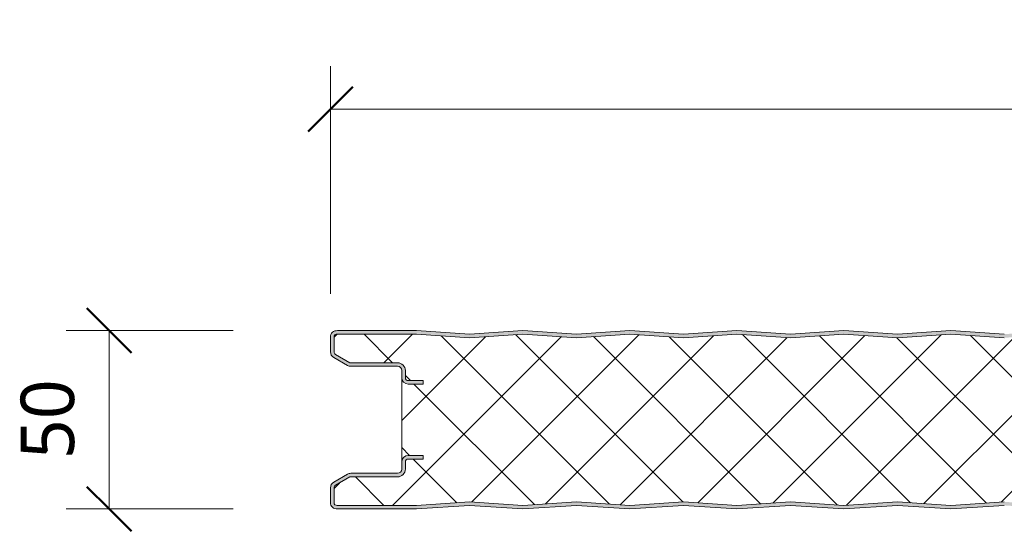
# Model space of a CAD drawing. Header units: millimetres. Extents: x 196 to 3485, y -270 to 1649.
# Tile 4 of 11: x 196 to 473, y 1505 to 1649. Entities that reach past the tile are written whole.
import ezdxf

# ---------------------------------------------------------------- set-up
doc = ezdxf.new("R2010")
doc.units = ezdxf.units.MM
for name, color, linetype, lineweight in [('A-ANNO-DIMS', 211, 'Continuous', 9), ('A-ANNO-DIMS-5', 211, 'Continuous', 9), ('A-DETL-GENF', 92, 'Continuous', 13)]:
    doc.layers.add(name, color=color, linetype=linetype, lineweight=lineweight)
doc.styles.add('Yu Gothic', font='Yu Gothic.ttf', dxfattribs={"height": 15})
doc.dimstyles.new('Diagonal', dxfattribs={"dimscale": 304.8, "dimtxt": 17.413553, "dimasz": 0.04101, "dimexe": 0.03937, "dimexo": 0.024606, "dimgap": 0.024606, "dimtad": 1, "dimdec": 0, "dimzin": 0, "dimdsep": 46, "dimtxsty": 'Yu Gothic', "dimblk1": 'OBLIQUE', "dimblk2": 'OBLIQUE', "dimsah": 1, "dimcen": 0.09, "dimazin": 0, "dimtfac": 1, "dimtdec": 4, "dimtix": 1, "dimtmove": 0, "dimatfit": 3, "dimfxl": 1, "dimtvp": 1, "dimtfill": 1, "dimtolj": 1, "dimtzin": 0, "dimarcsym": 2})

# ---------------------------------------------------------------- blocks, each defined once
blk = doc.blocks.new('CR 1100 - SATINLINE - SATINLINE - CR 1100 50mm - SATINLINE - SATINLINE-4331282-15 PANEL SIZE AND PROFILE Copy 1 Copy 2 Copy 1 Copy 1 Copy 2 Copy 1 Copy 1 Copy 1 Copy 3')
at = {"layer": 'A-DETL-GENF'}
h = blk.add_hatch(color=256, dxfattribs=at)
h.paths.add_polyline_path([(444, 0), (459.09, 1), (474, 0), (489.09, 1), (504, 0), (519.09, 1), (534, 0), (549.09, 1), (564.31, 0.02), (579.09, 1), (594.31, 0.02), (609.09, 1), (624.31, 0.02), (639.09, 1), (654.31, 0.02), (669.09, 1), (684.31, 0.02), (699.09, 1), (714.31, 0.02), (729.09, 1), (744.31, 0.02), (759.09, 1), (774.31, 0.02), (789.09, 1), (804.31, 0.02), (819.09, 1), (834.31, 0.02), (849.09, 1), (864.31, 0.02), (879.09, 1), (894.31, 0.02), (909.09, 1), (924.31, 0.02), (939.09, 1), (954.31, 0.02), (969.09, 1), (984, 0), (999.3, 0.98), (1014.31, 0.02), (1029.09, 1), (1044, 0), (1059.05, 1), (1074.21, 0), (1096.41, 0.03), (1096.67, 0.06), (1097.1, 0.24), (1097.48, 0.53), (1097.81, 1.03), (1097.94, 1.33), (1098, 1.8), (1098.04, 9.61), (1098.16, 9.9), (1098.35, 10.15), (1098.6, 10.34), (1098.89, 10.46), (1099.2, 10.5), (1118.2, 10.5), (1118.67, 10.56), (1119.1, 10.74), (1119.51, 11.07), (1119.8, 11.5), (1119.94, 11.83), (1120, 12.68), (1120, 13.2), (1119.94, 13.67), (1119.76, 14.1), (1119.48, 14.47), (1119, 14.8), (1118.67, 14.94), (1118.2, 15), (1114, 15), (1114, 14), (1118.41, 13.97), (1118.77, 13.77), (1118.98, 13.41), (1119, 13.2), (1118.98, 12.09), (1118.77, 11.73), (1118.41, 11.53), (1118.2, 11.5), (1099.2, 11.5), (1098.63, 11.43), (1097.93, 11.07), (1097.65, 10.86), (1097.3, 10.4), (1097.08, 9.87), (1097, 9.3), (1096.98, 1.59), (1096.77, 1.23), (1096.41, 1.03), (1095.91, 1), (1073.89, 1), (1059, 2.01), (1044, 1), (1029, 2.01), (1014, 1), (999, 2.01), (984, 1), (969, 2.01), (954, 1), (939, 2.01), (924, 1), (909, 2.01), (894, 1), (879, 2.01), (864, 1), (849, 2.01), (834, 1), (819, 2.01), (804, 1), (789, 2.01), (774, 1), (759, 2.01), (744, 1), (729, 2.01), (714, 1), (699, 2.01), (684, 1), (669, 2.01), (654, 1), (639, 2.01), (624, 1), (609, 2.01), (594, 1), (579, 2.01), (564, 1), (549, 2.01), (534, 1), (519, 2.01), (504, 1), (489, 2.01), (474, 1), (459, 2.01), (444, 1), (429, 2.01), (414, 1), (399, 2.01), (384, 1), (369, 2.01), (354, 1), (339, 2.01), (324, 1), (309, 2.01), (294, 1), (279, 2.01), (264, 1), (249, 2.01), (234, 1), (219, 2.01), (204, 1), (189, 2.01), (174, 1), (159, 2.01), (144, 1), (129, 2.01), (114, 1), (99, 2.01), (84, 1), (69, 2.01), (53.89, 1), (39, 2.01), (24.11, 1), (1.51, 1.05), (1.2, 1.27), (1.02, 1.61), (1, 1.8), (1.03, 6.17), (1.23, 6.53), (1.4, 6.65), (5.46, 9), (18.8, 9), (19.37, 9.07), (19.9, 9.29), (20.36, 9.64), (20.71, 10.1), (20.93, 10.63), (21, 11.2), (21.03, 13.41), (21.23, 13.76), (21.59, 13.97), (21.8, 14), (26, 14), (26, 15), (21.59, 14.97), (21.33, 14.94), (20.9, 14.76), (20.53, 14.47), (20.24, 14.1), (20.06, 13.67), (20, 13.2), (19.96, 10.89), (19.84, 10.6), (19.65, 10.35), (19.37, 10.15), (19.11, 10.04), (18.8, 10), (5.46, 9.97), (5.21, 9.94), (4.78, 9.76), (0.9, 7.52), (0.53, 7.23), (0.16, 6.65), (0.06, 6.43), (0, 5.89), (0.05, 1.38), (0.19, 0.99), (0.43, 0.63), (0.74, 0.35), (1.1, 0.14), (1.51, 0.02), (1.93, 0), (24.67, 0.04), (39.09, 1), (54, 0), (69.09, 1), (84, 0), (99.09, 1), (114, 0), (129.09, 1), (144, 0), (159.09, 1), (174, 0), (189.09, 1), (204, 0), (219.09, 1), (234, 0), (249.09, 1), (264, 0), (279.09, 1), (294, 0), (309.09, 1), (324, 0), (339.09, 1), (354, 0), (369.09, 1), (384, 0), (399.09, 1), (414, 0), (429.09, 1), (436.54, 0.5)])
h.paths.add_polyline_path([(1118.2, 35), (1118.67, 35.06), (1119.1, 35.24), (1119.48, 35.53), (1119.76, 35.9), (1119.94, 36.33), (1120, 36.8), (1120, 37.7), (1119.94, 38.17), (1119.76, 38.6), (1119.48, 38.97), (1119, 39.3), (1118.67, 39.44), (1118.2, 39.5), (1098.89, 39.54), (1098.6, 39.66), (1098.35, 39.85), (1098.16, 40.1), (1098.04, 40.39), (1098, 40.7), (1098, 48.2), (1097.94, 48.67), (1097.76, 49.1), (1097.3, 49.61), (1097, 49.8), (1096.67, 49.94), (1096.11, 50), (1073.89, 50), (1058.91, 49), (1043.69, 49.98), (1028.91, 49), (1014, 50), (998.91, 49), (984, 50), (968.91, 49), (954, 50), (938.91, 49), (924, 50), (908.91, 49), (893.69, 49.98), (878.91, 49), (863.69, 49.98), (848.91, 49), (834, 50), (818.91, 49), (803.69, 49.98), (788.91, 49), (774, 50), (758.91, 49), (743.69, 49.98), (728.91, 49), (714, 50), (698.91, 49), (684, 50), (668.91, 49), (653.69, 49.98), (638.91, 49), (624, 50), (608.91, 49), (594, 50), (578.91, 49), (564, 50), (548.91, 49), (534, 50), (518.91, 49), (504, 50), (488.91, 49), (474, 50), (458.91, 49), (444, 50), (428.91, 49), (414, 50), (398.91, 49), (384, 50), (368.91, 49), (354, 50), (338.91, 49), (324, 50), (308.91, 49), (294, 50), (278.91, 49), (264, 50), (248.91, 49), (234, 50), (218.91, 49), (204, 50), (188.91, 49), (174, 50), (158.91, 49), (144, 50), (128.91, 49), (114, 50), (98.91, 49), (84, 50), (68.91, 49), (54, 50), (38.91, 49), (24.11, 50), (1.4, 49.94), (1, 49.8), (0.74, 49.65), (0.43, 49.37), (0.19, 49.01), (0.05, 48.62), (0, 48.2), (0, 44.04), (0.1, 43.47), (0.24, 43.14), (0.53, 42.77), (1, 42.42), (4.78, 40.24), (5.21, 40.06), (5.68, 40), (19.11, 39.96), (19.4, 39.84), (19.65, 39.65), (19.84, 39.4), (19.96, 39.11), (20, 38.8), (20, 36.8), (20.06, 36.33), (20.24, 35.9), (20.53, 35.53), (20.9, 35.24), (21.33, 35.06), (21.8, 35), (26, 35), (26, 36), (21.59, 36.03), (21.23, 36.24), (21.03, 36.59), (21, 36.8), (21, 38.8), (20.93, 39.37), (20.71, 39.9), (20.36, 40.36), (19.9, 40.71), (19.37, 40.93), (18.8, 41), (5.46, 41), (1.23, 43.47), (1.03, 43.83), (1, 44.04), (1.02, 48.39), (1.2, 48.73), (1.51, 48.95), (1.89, 49), (24.11, 49), (39, 47.99), (54, 49), (69, 47.99), (84, 49), (99, 47.99), (114, 49), (129, 47.99), (144, 49), (159, 47.99), (174, 49), (189, 47.99), (204, 49), (219, 47.99), (234, 49), (249, 47.99), (264, 49), (279, 47.99), (294, 49), (309, 47.99), (324, 49), (339, 47.99), (354, 49), (369, 47.99), (384, 49), (399, 47.99), (414, 49), (429, 47.99), (444, 49), (459, 47.99), (474, 49), (489, 47.99), (504, 49), (519, 47.99), (534, 49), (549, 47.99), (564, 49), (579, 47.99), (594, 49), (609, 47.99), (624, 49), (639, 47.99), (654, 49), (669, 47.99), (684, 49), (699, 47.99), (714, 49), (729, 47.99), (744, 49), (759, 47.99), (774, 49), (789, 47.99), (804, 49), (819, 47.99), (834, 49), (849, 47.99), (864, 49), (879, 47.99), (894, 49), (909, 47.99), (924, 49), (939, 47.99), (954, 49), (969, 47.99), (984, 49), (999.3, 48.01), (1014, 49), (1029, 47.99), (1044.04, 49), (1059, 47.99), (1073.89, 49), (1096.41, 48.97), (1096.77, 48.77), (1096.98, 48.41), (1097, 48.2), (1097, 40.7), (1097.08, 40.13), (1097.3, 39.6), (1097.65, 39.14), (1098.1, 38.79), (1098.63, 38.57), (1099.2, 38.5), (1118.41, 38.47), (1118.77, 38.27), (1118.98, 37.91), (1119, 37.7), (1118.98, 36.59), (1118.77, 36.23), (1118.41, 36.03), (1118.2, 36), (1114, 36), (1114, 35)])
h = blk.add_hatch(dxfattribs=at)
h.set_pattern_fill('FP_1', color=256, style=0, pattern_type=2)
h.set_pattern_definition([(45, (-283.583, -1511.559), (-10.6066, 10.6066), []), (135, (-283.583, -1511.559), (-10.6066, -10.6066), [])])
h.paths.add_polyline_path([(504, 1), (519, 2.01), (534, 1), (549, 2.01), (564, 1), (579, 2.01), (594, 1), (609, 2.01), (624, 1), (639, 2.01), (654, 1), (669, 2.01), (684, 1), (699, 2.01), (714, 1), (729, 2.01), (744, 1), (759, 2.01), (774, 1), (789, 2.01), (804, 1), (819, 2.01), (834, 1), (849, 2.01), (864, 1), (879, 2.01), (894, 1), (909, 2.01), (924, 1), (939, 2.01), (954, 1), (969, 2.01), (984, 1), (999.3, 1.99), (1014, 1), (1029, 2.01), (1044, 1), (1059, 2.01), (1073.89, 1), (1096.41, 1.03), (1096.77, 1.23), (1096.9, 1.4), (1097, 1.8), (1097, 9.3), (1097.08, 9.87), (1097.3, 10.4), (1097.65, 10.86), (1098.1, 11.21), (1098.63, 11.43), (1099.2, 11.5), (1118.41, 11.53), (1118.77, 11.73), (1118.9, 11.9), (1119, 12.3), (1119, 13.2), (1118.9, 13.6), (1118.6, 13.89), (1118.2, 14), (1114, 14), (1114, 15), (1118.2, 15), (1118.67, 14.94), (1119.1, 14.76), (1119.48, 14.47), (1119.76, 14.1), (1119.94, 13.67), (1120, 13.2), (1120, 36.8), (1119.94, 36.33), (1119.76, 35.9), (1119.48, 35.53), (1119.1, 35.24), (1118.67, 35.06), (1118.2, 35), (1114, 35), (1114, 36), (1118.41, 36.03), (1118.77, 36.23), (1118.9, 36.4), (1119, 36.8), (1119, 37.7), (1118.86, 38.15), (1118.6, 38.39), (1118.2, 38.5), (1099.2, 38.5), (1098.63, 38.57), (1098.1, 38.79), (1097.65, 39.14), (1097.3, 39.6), (1097.08, 40.13), (1097, 40.7), (1097, 48.2), (1096.9, 48.6), (1096.6, 48.89), (1096.2, 49), (1073.89, 49), (1059, 47.99), (1044, 49), (1029, 47.99), (1014, 49), (999, 47.99), (984, 49), (969, 47.99), (954, 49), (939, 47.99), (924, 49), (909, 47.99), (894, 49), (879, 47.99), (864, 49), (849, 47.99), (834, 49), (819, 47.99), (804, 49), (789, 47.99), (774, 49), (759, 47.99), (744, 49), (729, 47.99), (714, 49), (699, 47.99), (684, 49), (669, 47.99), (654, 49), (639, 47.99), (624, 49), (609, 47.99), (594, 49), (579, 47.99), (564, 49), (549, 47.99), (534, 49), (519, 47.99), (504, 49), (489, 47.99), (474, 49), (459, 47.99), (444, 49), (429, 47.99), (414, 49), (399, 47.99), (384, 49), (369, 47.99), (354, 49), (339, 47.99), (324, 49), (309, 47.99), (294, 49), (279, 47.99), (264, 49), (249, 47.99), (234, 49), (219, 47.99), (204, 49), (189, 47.99), (174, 49), (159, 47.99), (144, 49), (129, 47.99), (114, 49), (99, 47.99), (84, 49), (69, 47.99), (54, 49), (39, 47.99), (24.11, 49), (1.51, 48.95), (1.2, 48.73), (1.09, 48.57), (1, 48.2), (1, 44.04), (1.11, 43.64), (1.4, 43.35), (5.46, 41), (18.8, 41), (19.37, 40.93), (19.9, 40.71), (20.36, 40.36), (20.71, 39.9), (20.93, 39.37), (21, 38.8), (21, 36.8), (21.11, 36.4), (21.4, 36.11), (21.8, 36), (26, 36), (26, 35), (21.8, 35), (21.33, 35.06), (20.9, 35.24), (20.53, 35.53), (20.24, 35.9), (20.06, 36.33), (20, 36.8), (20, 13.2), (20.06, 13.67), (20.24, 14.1), (20.53, 14.47), (20.9, 14.76), (21.33, 14.94), (21.8, 15), (26, 15), (26, 14), (21.59, 13.97), (21.23, 13.76), (21.11, 13.6), (21, 13.2), (20.98, 11.07), (20.93, 10.63), (20.71, 10.1), (20.36, 9.64), (19.9, 9.29), (19.37, 9.07), (18.8, 9), (5.46, 9), (1.23, 6.53), (1.11, 6.36), (1, 5.96), (1, 1.8), (1.09, 1.43), (1.34, 1.14), (1.7, 1.01), (1.89, 1), (24.11, 1), (39, 2.01), (54, 1), (69, 2.01), (84, 1), (99, 2.01), (114, 1), (129, 2.01), (144, 1), (159, 2.01), (174, 1), (189, 2.01), (204, 1), (219, 2.01), (234, 1), (249, 2.01), (264, 1), (279, 2.01), (294, 1), (309, 2.01), (324, 1), (339, 2.01), (354, 1), (369, 2.01), (384, 1), (399, 2.01), (414, 1), (429, 2.01), (444, 1), (459, 2.01), (474, 1), (489, 2.01)])
for p, q in [((24.14, 50), (1.93, 50)), ((39, 49), (24.14, 50)), ((54, 50), (39, 49)), ((69, 49), (54, 50)), ((84, 50), (69, 49)), ((99, 49), (84, 50)), ((114, 50), (99, 49)), ((129, 49), (114, 50)), ((144, 50), (129, 49)), ((159, 49), (144, 50)), ((174, 50), (159, 49)), ((189, 49), (174, 50)), ((0, 48.2), (0, 44.04)), ((1, 48.2), (1, 44.04)), ((24.11, 49), (1.89, 49)), ((39, 47.99), (24.11, 49)), ((54, 49), (39, 47.99)), ((69, 47.99), (54, 49)), ((84, 49), (69, 47.99)), ((99, 47.99), (84, 49)), ((114, 49), (99, 47.99)), ((129, 47.99), (114, 49)), ((144, 49), (129, 47.99)), ((159, 47.99), (144, 49)), ((174, 49), (159, 47.99)), ((189, 47.99), (174, 49)), ((0.9, 42.48), (4.78, 40.24)), ((1.4, 43.35), (5.46, 41)), ((5.46, 41), (18.8, 41)), ((5.68, 40), (18.8, 40)), ((20, 38.8), (20, 36.8)), ((21, 38.8), (21, 36.8)), ((20, 36.8), (20, 13.2)), ((21.8, 36), (26, 36)), ((26, 36), (26, 35)), ((26, 35), (21.8, 35)), ((21.8, 15), (26, 15)), ((26, 14), (21.8, 14)), ((26, 15), (26, 14)), ((20, 13.2), (20, 11.2)), ((21, 13.2), (21, 11.2)), ((4.78, 9.76), (0.9, 7.52)), ((5.46, 9), (1.4, 6.65)), ((18.8, 9), (5.46, 9)), ((18.8, 10), (5.68, 10)), ((0, 5.96), (0, 1.8)), ((1, 5.96), (1, 1.8)), ((1.89, 1), (24.11, 1)), ((1.93, 0), (24.14, 0)), ((24.11, 1), (39, 2.01)), ((24.14, 0), (39, 1)), ((39, 2.01), (54, 1)), ((39, 1), (54, 0)), ((54, 1), (69, 2.01)), ((54, 0), (69, 1)), ((69, 2.01), (84, 1)), ((69, 1), (84, 0)), ((84, 1), (99, 2.01)), ((84, 0), (99, 1)), ((99, 2.01), (114, 1)), ((99, 1), (114, 0)), ((114, 1), (129, 2.01)), ((114, 0), (129, 1)), ((129, 2.01), (144, 1)), ((129, 1), (144, 0)), ((144, 1), (159, 2.01)), ((144, 0), (159, 1)), ((159, 2.01), (174, 1)), ((159, 1), (174, 0)), ((174, 1), (189, 2.01)), ((174, 0), (189, 1))]:
    blk.add_line(p, q, dxfattribs=at)
for centre, radius, start, end in [((1.8, 48.2), 1.8, 85.8468, 180), ((1.8, 48.2), 0.8, 83.7686, 180), ((1.8, 44.04), 1.8, 180, 240), ((1.8, 44.04), 0.8, 180, 210), ((1.8, 44.04), 0.8, 180, 240), ((5.68, 41.8), 1.8, 240, 270), ((18.8, 38.8), 2.2, 0, 90), ((18.8, 38.8), 1.2, 360, 90), ((21.8, 36.8), 1.8, 180, 270), ((21.8, 36.8), 0.8, 180, 210), ((21.8, 36.8), 0.8, 180, 270), ((21.8, 13.2), 1.8, 90, 180), ((21.8, 13.2), 0.8, 90, 180), ((18.8, 11.2), 1.2, 270, 0), ((18.8, 11.2), 2.2, 270, 360), ((21.8, 13.2), 0.8, 150, 180), ((5.68, 8.2), 1.8, 90, 120), ((1.8, 5.96), 1.8, 120, 180), ((1.8, 5.96), 0.8, 120, 180), ((1.8, 5.96), 0.8, 150, 180), ((1.8, 1.8), 1.8, 180, 274.1532), ((1.8, 1.8), 0.8, 180, 276.2314)]:
    blk.add_arc(centre, radius, start, end, dxfattribs=at)
blk = doc.blocks.new('DIMBLOCK1-15 PANEL SIZE AND PROFILE Copy 1 Copy 2 Copy 1 Copy 1 Copy 2 Copy 1 Copy 1 Copy 1 Copy 3')
at = {"layer": 'A-ANNO-DIMS-5', "lineweight": 50}
for p, q in [((221.48, 1561.56), (215.23, 1567.81)), ((221.48, 1561.56), (227.73, 1555.31)), ((221.48, 1511.56), (215.23, 1517.81)), ((221.48, 1511.56), (227.73, 1505.31))]:
    blk.add_line(p, q, dxfattribs=at)
at = {"layer": 'A-ANNO-DIMS-5'}
for p, q in [((221.48, 1561.56), (209.48, 1561.56)), ((221.48, 1511.56), (221.48, 1561.56)), ((221.48, 1561.56), (256.31, 1561.56)), ((221.48, 1511.56), (209.48, 1511.56)), ((221.48, 1511.56), (256.31, 1511.56))]:
    blk.add_line(p, q, dxfattribs=at)
at = {"layer": 'A-ANNO-DIMS-5', "color": 0, "insert": (196.68, 1525.55), "char_height": 15, "width": 26.4276, "attachment_point": 1, "rotation": 90, "line_spacing_factor": 1.024327, "style": 'Yu Gothic', "bg_fill": 3, "box_fill_scale": 1.25, "bg_fill_color": 256, "bg_fill_true_color": 13158600, "bg_fill_transparency": 0}
blk.add_mtext('50', dxfattribs=at)
blk = doc.blocks.new('_Oblique')
at = {"color": 0, "linetype": 'ByBlock', "lineweight": -2}
blk.add_line((-0.5, -0.5), (0.5, 0.5), dxfattribs=at)
blk = doc.blocks.new('DIMBLOCK7-15 PANEL SIZE AND PROFILE Copy 1 Copy 2 Copy 1 Copy 1 Copy 2 Copy 1 Copy 1 Copy 1 Copy 3')
at = {"layer": 'A-ANNO-DIMS-5'}
for p, q in [((283.58, 1623.64), (283.58, 1635.64)), ((1381.59, 1623.64), (1381.59, 1635.64)), ((283.58, 1623.64), (1381.59, 1623.64)), ((283.58, 1623.64), (283.58, 1571.84)), ((1381.59, 1623.64), (1381.59, 1571.07))]:
    blk.add_line(p, q, dxfattribs=at)
at = {"layer": 'A-ANNO-DIMS-5', "lineweight": 50}
for p, q in [((283.58, 1623.64), (289.83, 1629.89)), ((1381.59, 1623.64), (1387.84, 1629.89)), ((283.58, 1623.64), (277.33, 1617.39)), ((1381.59, 1623.64), (1375.34, 1617.39))]:
    blk.add_line(p, q, dxfattribs=at)
at = {"layer": 'A-ANNO-DIMS-5', "color": 0, "insert": (738.09, 1648.44), "char_height": 15, "width": 226.7859, "attachment_point": 1, "line_spacing_factor": 1.024327, "style": 'Yu Gothic', "bg_fill": 3, "box_fill_scale": 1.25, "bg_fill_color": 256, "bg_fill_true_color": 13158600, "bg_fill_transparency": 0}
blk.add_mtext('1100 COVER WIDTH', dxfattribs=at)

msp = doc.modelspace()

# ---------------------------------------------------------------- block references
at = {"layer": 'A-DETL-GENF'}
msp.add_blockref('CR 1100 - SATINLINE - SATINLINE - CR 1100 50mm - SATINLINE - SATINLINE-4331282-15 PANEL SIZE AND PROFILE Copy 1 Copy 2 Copy 1 Copy 1 Copy 2 Copy 1 Copy 1 Copy 1 Copy 3', (283.58, 1511.56), dxfattribs=at)

# ---------------------------------------------------------------- dimensions: what is measured, and where the dimension line sits
at = {"layer": 'A-ANNO-DIMS'}
dim = msp.add_linear_dim(base=(1381.59, 1623.64), p1=(283.58, 1579.34), p2=(1381.59, 1563.57), text='1100 COVER WIDTH', dimstyle='Diagonal', override={"dimpost": '<>', "dimfxl": 1098.116101}, dxfattribs=at)
dim.commit()
dim.dimension.update_dxf_attribs({"geometry": 'DIMBLOCK7-15 PANEL SIZE AND PROFILE Copy 1 Copy 2 Copy 1 Copy 1 Copy 2 Copy 1 Copy 1 Copy 1 Copy 3', "text_midpoint": (832.58, 1638.69)})
dim = msp.add_linear_dim(base=(221.48, 1561.56), p1=(263.81, 1511.56), p2=(263.81, 1561.56), angle=90, dimstyle='Diagonal', override={"dimpost": '<>', "dimfxl": 50}, dxfattribs=at)
dim.commit()
dim.dimension.update_dxf_attribs({"geometry": 'DIMBLOCK1-15 PANEL SIZE AND PROFILE Copy 1 Copy 2 Copy 1 Copy 1 Copy 2 Copy 1 Copy 1 Copy 1 Copy 3', "text_midpoint": (206.48, 1536.56)})

doc.saveas('drawing.dxf')
